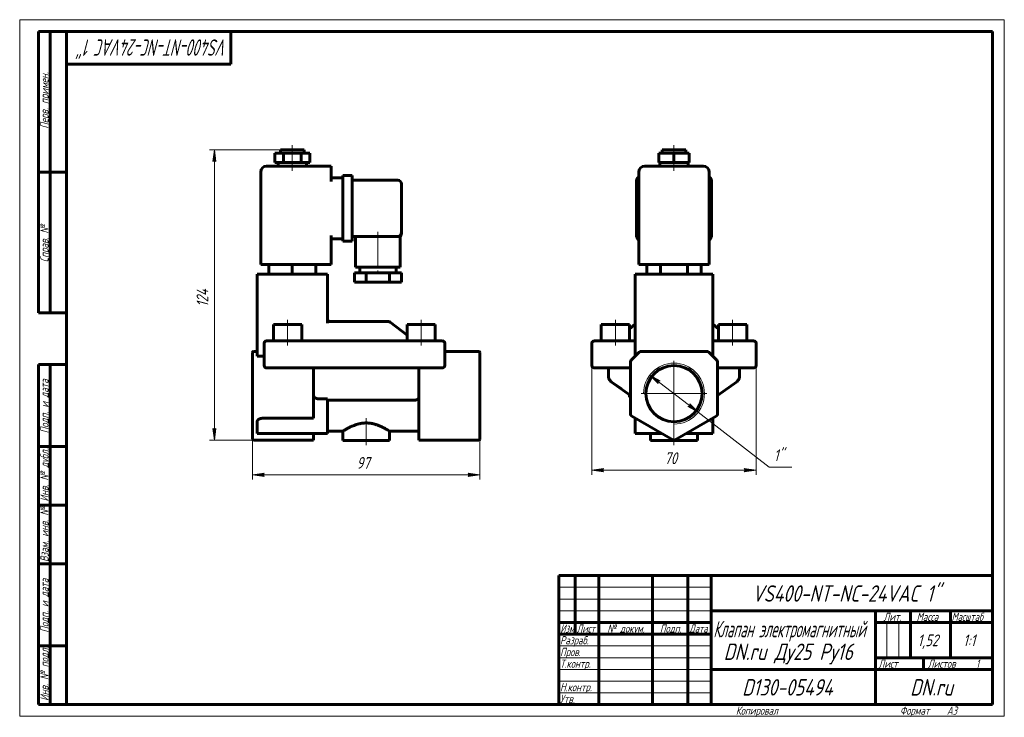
# Model space of a CAD drawing. Header units: millimetres. Extents: x 0 to 420, y 0 to 297.
import ezdxf

# ---------------------------------------------------------------- set-up
doc = ezdxf.new("R2010")
doc.units = ezdxf.units.MM
for name, pattern in [('K5LT_AXLED', [19.5, 15, -1.5, 1.5, -1.5]), ('K5LT_BASIC', [0]), ('K5LT_THIN', [0])]:
    doc.linetypes.add(name, pattern=pattern)
doc.layers.add('Системный слой', color=7, linetype='Continuous')
doc.layers.add('Системный слой (1)', color=7, linetype='Continuous', true_color=0x6c6c6c)
doc.styles.add('KDIMTEXTSTYLE', font='GOST_AU.SHX', dxfattribs={"width": 0.96, "oblique": 15, "height": 5})
doc.styles.add('KTEXTSTYLE', font='GOST_AU.SHX', dxfattribs={"width": 0.96, "height": 5})
doc.dimstyles.new('KDIMSTYLE (1.00)', dxfattribs={"dimtxt": 5, "dimasz": 1, "dimexe": 2, "dimexo": 0, "dimgap": 1, "dimtad": 1, "dimtxsty": 'KDIMTEXTSTYLE', "dimsah": 1, "dimcen": 0, "dimdle": 1, "dimadec": 0, "dimazin": 0, "dimtfac": 0.667, "dimtmove": 0, "dimatfit": 3, "dimfxl": 1, "dimtvp": 1, "dimtolj": 1, "dimtzin": 0, "dimarcsym": 0})

# ---------------------------------------------------------------- blocks, each defined once
blk = doc.blocks.new('U0')
at = {"layer": 'Системный слой (1)', "color": 150, "linetype": 'K5LT_BASIC', "lineweight": 60, "true_color": 0x0080ff}
for p, q in [((262.6, 163.88), (262.6, 163.87)), ((262.6, 163.87), (262.6, 163.88)), ((262.6, 163.88), (262.6, 163.88))]:
    blk.add_line(p, q, dxfattribs=at)
blk = doc.blocks.new('U1')
at = {"layer": 'Системный слой (1)', "color": 150, "linetype": 'K5LT_BASIC', "lineweight": 60, "true_color": 0x0080ff}
for p, q in [((295.6, 163.88), (295.6, 163.87)), ((295.6, 163.87), (295.6, 163.88)), ((295.6, 163.88), (295.6, 163.88))]:
    blk.add_line(p, q, dxfattribs=at)
blk = doc.blocks.new('D0')
at = {"layer": 'Системный слой (1)'}
for points in [[(244.1, 104.96), (249.1, 105.61), (248.6, 104.96), (249.1, 104.3)], [(309.1, 104.3), (314.1, 104.96), (309.1, 105.61), (309.6, 104.96)]]:
    blk.add_hatch(color=7, dxfattribs=at).paths.add_polyline_path(points)
at = {"layer": 'Системный слой (1)', "color": 7, "linetype": 'K5LT_THIN', "lineweight": 18}
for p, q in [((244.1, 154.32), (244.1, 102.96)), ((314.1, 154.32), (314.1, 102.96)), ((244.1, 104.96), (249.1, 105.61)), ((249.1, 105.61), (248.6, 104.96)), ((309.6, 104.96), (309.1, 105.61)), ((309.1, 105.61), (314.1, 104.96)), ((249.1, 104.3), (244.1, 104.96)), ((248.6, 104.96), (249.1, 104.3)), ((314.1, 104.96), (309.1, 104.3)), ((309.1, 104.3), (309.6, 104.96))]:
    blk.add_line(p, q, dxfattribs=at)
blk.add_wipeout([(275.02, 105.96), (275.02, 113.34), (282.86, 113.34), (282.86, 105.96)]).dxf.layer = 'Системный слой (1)'
blk.add_line((244.1, 104.96), (314.1, 104.96), dxfattribs=at)
at = {"layer": 'Системный слой (1)', "color": 7, "insert": (275.02, 112.54), "char_height": 5, "attachment_point": 1, "style": 'KTEXTSTYLE'}
blk.add_mtext('\\H5.0;\\W1.000;\\Q15;\\Q15;\\W0.965;70', dxfattribs=at)
blk = doc.blocks.new('KDIMARROW_01')
at = {"layer": 'Системный слой'}
blk.add_hatch(color=0, dxfattribs=at).paths.add_polyline_path([(0, 0), (-5, 0.66), (-4.5, 0), (-5, -0.66)])
at = {"layer": 'Системный слой', "color": 0, "linetype": 'K5LT_THIN', "lineweight": 18}
for p, q in [((-4.5, 0), (-5, 0.66)), ((-5, 0.66), (0, 0)), ((0, 0), (-5, -0.66)), ((-5, -0.66), (-4.5, 0))]:
    blk.add_line(p, q, dxfattribs=at)
at = {"layer": 'Системный слой (1)', "color": 0, "linetype": 'K5LT_THIN', "lineweight": 18}
blk.add_line((99.29, 137.57), (98.29, 137.57), dxfattribs=at)
blk = doc.blocks.new('D1')
at = {"layer": 'Системный слой (1)'}
for points in [[(273.17, 142.97), (268.81, 145.5), (272.36, 141.93), (272.37, 142.75)], [(289.4, 129.63), (285.84, 133.2), (285.84, 132.38), (285.04, 132.16)]]:
    blk.add_hatch(color=7, dxfattribs=at).paths.add_polyline_path(points)
at = {"layer": 'Системный слой (1)', "color": 7, "linetype": 'K5LT_THIN', "lineweight": 18}
for p, q in [((268.81, 145.5), (273.17, 142.97)), ((272.36, 141.93), (268.81, 145.5)), ((268.81, 145.5), (289.4, 129.63)), ((273.17, 142.97), (272.37, 142.75)), ((272.37, 142.75), (272.36, 141.93)), ((285.04, 132.16), (285.84, 132.38)), ((289.4, 129.63), (285.04, 132.16)), ((285.84, 132.38), (285.84, 133.2)), ((285.84, 133.2), (289.4, 129.63))]:
    blk.add_line(p, q, dxfattribs=at)
blk.add_wipeout([(321.71, 107.28), (321.71, 114.66), (327.14, 114.66), (327.14, 107.28)]).dxf.layer = 'Системный слой (1)'
for p, q in [((289.4, 129.63), (319.71, 106.28)), ((319.71, 106.28), (329.36, 106.28))]:
    blk.add_line(p, q, dxfattribs=at)
at = {"layer": 'Системный слой (1)', "color": 7, "insert": (321.71, 113.86), "char_height": 5, "attachment_point": 1, "style": 'KTEXTSTYLE'}
blk.add_mtext('\\H5.0;\\W1.000;\\Q15;\\Q15;\\W0.965;1"', dxfattribs=at)
blk = doc.blocks.new('U2')
at = {"layer": 'Системный слой (1)', "color": 30, "linetype": 'K5LT_AXLED', "lineweight": 18, "true_color": 0xff8000}
for q in [(279.1, 151.57), (265.1, 137.57), (293.1, 137.57), (279.1, 123.57)]:
    blk.add_line((279.1, 137.57), q, dxfattribs=at)
blk = doc.blocks.new('U3')
at = {"layer": 'Системный слой (1)', "color": 150, "linetype": 'K5LT_BASIC', "lineweight": 60, "true_color": 0x0080ff}
for p in [(162.79, 206.07), (162.79, 205.68), (162.79, 205.68)]:
    blk.add_line(p, (162.79, 205.68), dxfattribs=at)
blk = doc.blocks.new('U4')
at = {"layer": 'Системный слой (1)', "color": 150, "linetype": 'K5LT_BASIC', "lineweight": 60, "true_color": 0x0080ff}
for p, q in [((131.29, 121.57), (137.79, 121.57)), ((157.79, 121.57), (170.29, 121.57))]:
    blk.add_line(p, q, dxfattribs=at)
blk = doc.blocks.new('D2')
at = {"layer": 'Системный слой (1)'}
for points in [[(99.29, 102.96), (104.29, 103.61), (103.79, 102.96), (104.29, 102.3)], [(191.29, 102.3), (196.29, 102.96), (191.29, 103.61), (191.79, 102.96)]]:
    blk.add_hatch(color=7, dxfattribs=at).paths.add_polyline_path(points)
at = {"layer": 'Системный слой (1)', "color": 7, "linetype": 'K5LT_THIN', "lineweight": 18}
for p, q in [((99.29, 123.34), (99.29, 100.96)), ((196.29, 122.29), (196.29, 100.96)), ((99.29, 102.96), (104.29, 103.61)), ((104.29, 102.3), (99.29, 102.96)), ((104.29, 103.61), (103.79, 102.96)), ((103.79, 102.96), (104.29, 102.3)), ((191.79, 102.96), (191.29, 103.61)), ((191.29, 103.61), (196.29, 102.96)), ((196.29, 102.96), (191.29, 102.3)), ((191.29, 102.3), (191.79, 102.96))]:
    blk.add_line(p, q, dxfattribs=at)
blk.add_wipeout([(143.71, 103.96), (143.71, 111.34), (151.55, 111.34), (151.55, 103.96)]).dxf.layer = 'Системный слой (1)'
blk.add_line((99.29, 102.96), (196.29, 102.96), dxfattribs=at)
at = {"layer": 'Системный слой (1)', "color": 7, "insert": (143.71, 110.54), "char_height": 5, "attachment_point": 1, "style": 'KTEXTSTYLE'}
blk.add_mtext('\\H5.0;\\W1.000;\\Q15;\\Q15;\\W0.965;97', dxfattribs=at)
blk = doc.blocks.new('D3')
at = {"layer": 'Системный слой (1)'}
for points in [[(83.69, 236.57), (83.03, 241.57), (82.37, 236.57), (83.03, 237.07)], [(83.03, 117.72), (83.69, 122.72), (83.03, 122.22), (82.37, 122.72)]]:
    blk.add_hatch(color=7, dxfattribs=at).paths.add_polyline_path(points)
at = {"layer": 'Системный слой (1)', "color": 7, "linetype": 'K5LT_THIN', "lineweight": 18}
for p, q in [((111.29, 241.57), (81.03, 241.57)), ((82.37, 236.57), (83.03, 241.57)), ((83.03, 241.57), (83.69, 236.57)), ((83.03, 237.07), (82.37, 236.57)), ((83.69, 236.57), (83.03, 237.07)), ((83.03, 117.72), (82.37, 122.72)), ((82.37, 122.72), (83.03, 122.22)), ((83.03, 122.22), (83.69, 122.72)), ((83.69, 122.72), (83.03, 117.72)), ((99.79, 117.72), (81.03, 117.72))]:
    blk.add_line(p, q, dxfattribs=at)
blk.add_wipeout([(82.03, 174.57), (74.65, 174.57), (74.65, 184.31), (82.03, 184.31)]).dxf.layer = 'Системный слой (1)'
blk.add_line((83.03, 241.57), (83.03, 117.72), dxfattribs=at)
at = {"layer": 'Системный слой (1)', "color": 7, "insert": (75.45, 174.57), "char_height": 5, "attachment_point": 1, "rotation": 90, "style": 'KTEXTSTYLE'}
blk.add_mtext('\\H5.0;\\W1.000;\\Q15;\\Q15;\\W0.965;124', dxfattribs=at)
blk = doc.blocks.new('U5')
at = {"color": 7, "linetype": 'K5LT_THIN', "lineweight": 18}
for p, q in [((0, 0), (0, 297)), ((0, 297), (420, 297)), ((420, 297), (420, 0)), ((230, 55), (295, 55)), ((230, 50), (295, 50)), ((230, 45), (295, 45)), ((369.96, 25), (369.96, 40)), ((374.98, 25), (374.98, 40)), ((230, 30), (295, 30)), ((230, 25), (295, 25)), ((230, 20), (295, 20)), ((230, 15), (295, 15)), ((230, 10), (295, 10)), ((420, 0), (0, 0))]:
    blk.add_line(p, q, dxfattribs=at)
at = {"color": 150, "linetype": 'K5LT_BASIC', "lineweight": 60, "true_color": 0x0080ff}
for p, q in [((8, 172), (8, 292)), ((20, 292), (8, 292)), ((13, 172), (13, 292)), ((20, 5), (20, 292)), ((20, 292), (415, 292)), ((90, 292), (90, 278)), ((415, 292), (415, 5)), ((90, 278), (20, 278)), ((20, 232), (8, 232)), ((20, 172), (8, 172)), ((8, 5), (8, 150)), ((20, 150), (8, 150)), ((13, 5), (13, 150)), ((20, 115), (8, 115)), ((20, 90), (8, 90)), ((20, 65), (8, 65)), ((230, 60), (415, 60)), ((230, 5), (230, 60)), ((237, 35), (237, 60)), ((247, 5), (247, 60)), ((270, 5), (270, 60)), ((285, 5), (285, 60)), ((295, 5), (295, 60)), ((295, 45), (415, 45)), ((365, 5), (365, 45)), ((380, 25), (380, 45)), ((397, 25), (397, 45)), ((230, 40), (295, 40)), ((365, 40), (380, 40)), ((380, 40), (415, 40)), ((230, 35), (295, 35)), ((20, 30), (8, 30)), ((365, 25), (415, 25)), ((385.57, 20), (385.57, 25)), ((295, 20), (365, 20)), ((365, 20), (415, 20)), ((20, 5), (8, 5)), ((415, 5), (20, 5))]:
    blk.add_line(p, q, dxfattribs=at)
at = {"color": 7, "attachment_point": 1, "style": 'KTEXTSTYLE'}
for s, insert, char_height, rotation in [('\\H5.0;\\W1.000;\\Q15;\\Q15;\\W0.757;\\H7.00;VS400-NT-NC-24VAC 1"', (88.73, 281.64), 7, 180), ('\\H5.0;\\W1.000;\\Q15;\\Q15;\\W0.965;\\H3.50;Перв. примен.', (8.82, 250.52), 3.5, 90), ('\\H5.0;\\W1.000;\\Q15;\\Q15;\\W0.965;\\H3.50;Справ. №', (8.82, 193.63), 3.5, 90), ('\\H5.0;\\W1.000;\\Q15;\\Q15;\\W0.965;\\H3.50;Подп. и дата', (8.82, 120.66), 3.5, 90), ('\\H5.0;\\W1.000;\\Q15;\\Q15;\\W0.965;\\H3.50;Инв. № дубл.', (8.82, 91.57), 3.5, 90), ('\\H5.0;\\W1.000;\\Q15;\\Q15;\\W0.965;\\H3.50;Взам. инв. №', (8.82, 65.8), 3.5, 90), ('\\H5.0;\\W1.000;\\Q15;\\Q15;\\W0.965;\\H3.50;Подп. и дата', (8.82, 35.66), 3.5, 90), ('\\H5.0;\\W1.000;\\Q15;\\Q15;\\W0.965;\\H3.50;Инв. № подл.', (8.82, 6.57), 3.5, 90)]:
    blk.add_mtext(s, dxfattribs=dict(at, insert=insert, char_height=char_height, rotation=rotation))
for s, insert, char_height in [('\\H5.0;\\W1.000;\\Q15;\\Q15;\\W0.965;\\H7.00;VS400-NT-NC-24VAC 1"', (312.42, 55.86), 7), ('\\H5.0;\\W1.000;\\Q15;\\Q15;\\W0.965;\\H3.50;Лит.', (368.47, 44.18), 3.5), ('\\H5.0;\\W1.000;\\Q15;\\Q15;\\W0.965;\\H3.50;Масса', (382.58, 44.18), 3.5), ('\\H5.0;\\W1.000;\\Q15;\\Q15;\\W0.930;\\H3.50;Масштаб', (397.52, 44.18), 3.5), ('\\H5.0;\\W1.000;\\Q15;\\Q15;\\W0.784;\\H3.50;Изм.', (230.62, 39.18), 3.5), ('\\H5.0;\\W1.000;\\Q15;\\Q15;\\W0.799;\\H3.50;Лист', (237.61, 39.18), 3.5), ('\\H5.0;\\W1.000;\\Q15;\\Q15;\\W0.965;\\H3.50;№ докум.', (250.63, 39.18), 3.5), ('\\H5.0;\\W1.000;\\Q15;\\Q15;\\W0.965;\\H3.50;Подп.', (273.1, 39.18), 3.5), ('\\H5.0;\\W1.000;\\Q15;\\Q15;\\W0.799;\\H3.50;Дата', (285.61, 39.18), 3.5), ('\\H5.0;\\W1.000;\\Q15;\\Q15;\\W0.672;\\H7.00;Клапан электромагнитный', (295.88, 40.69), 7), ('\\H5.0;\\W1.000;\\Q15;\\Q15;\\W0.965;\\H3.50;Разраб.', (230.5, 34.18), 3.5), ('\\H5.0;\\W1.000;\\Q15;\\Q15;\\W0.965;1,52', (383.03, 34.9), 5), ('\\H5.0;\\W1.000;\\Q15;\\Q15;\\W0.965;{\\c16711680;1:1}', (402.44, 34.9), 5), ('\\H5.0;\\W1.000;\\Q15;\\Q15;\\W0.965;\\H7.00;DN.ru Ду25 Ру16', (300.3, 31.02), 7), ('\\H5.0;\\W1.000;\\Q15;\\Q15;\\W0.965;\\H3.50;Пров.', (230.5, 29.18), 3.5), ('\\H5.0;\\W1.000;\\Q15;\\Q15;\\W0.965;\\H3.50;Т.контр.', (230.5, 24.18), 3.5), ('\\H5.0;\\W1.000;\\Q15;\\Q15;\\W0.965;\\H3.50;Лист', (366.32, 24.18), 3.5), ('\\H5.0;\\W1.000;\\Q15;\\Q15;\\W0.965;\\H3.50;Листов', (387.36, 24.18), 3.5), ('\\H5.0;\\W1.000;\\Q15;\\Q15;\\W0.965;\\H3.50;1', (407.91, 24.18), 3.5), ('\\H5.0;\\W1.000;\\Q15;\\Q15;\\W0.965;\\H3.50;Н.контр.', (230.5, 14.18), 3.5), ('\\H5.0;\\W1.000;\\Q15;\\Q15;\\W0.965;\\H7.00;D130-05494', (308.17, 15.86), 7), ('\\H5.0;\\W1.000;\\Q15;\\Q15;\\W0.965;\\H7.00;DN.ru', (379.84, 15.86), 7), ('\\H5.0;\\W1.000;\\Q15;\\Q15;\\W0.965;\\H3.50;Утв.', (230.5, 9.18), 3.5), ('\\H5.0;\\W1.000;\\Q15;\\Q15;\\W0.965;\\H3.50;Копировал', (305.5, 4.18), 3.5), ('\\H5.0;\\W1.000;\\Q15;\\Q15;\\W0.965;\\H3.50;Формат', (375.5, 4.18), 3.5), ('\\H5.0;\\W1.000;\\Q15;\\Q15;\\W0.965;\\H3.50;A3', (395.5, 4.18), 3.5)]:
    blk.add_mtext(s, dxfattribs=dict(at, insert=insert, char_height=char_height))

msp = doc.modelspace()

# ---------------------------------------------------------------- linework, layer by layer
at = {"layer": 'Системный слой (1)', "color": 150, "linetype": 'K5LT_BASIC', "lineweight": 60, "true_color": 0x0080ff}
for p, q in [((108.794, 236.065), (108.794, 240.065)), ((108.794, 240.065), (112.544, 240.065)), ((111.294, 240.065), (111.294, 241.565)), ((111.294, 241.565), (121.294, 241.565)), ((112.544, 236.065), (112.544, 240.065)), ((112.544, 240.065), (120.044, 240.065)), ((120.044, 236.065), (120.044, 240.065)), ((120.044, 240.065), (123.794, 240.065)), ((121.294, 240.065), (121.294, 241.565)), ((123.794, 236.065), (123.794, 240.065)), ((272.608, 240.065), (279.103, 240.065)), ((272.608, 236.065), (272.608, 240.065)), ((274.103, 240.065), (274.103, 241.565)), ((274.103, 241.565), (284.103, 241.565)), ((279.103, 236.065), (279.103, 240.065)), ((279.103, 240.065), (285.598, 240.065)), ((284.103, 240.065), (284.103, 241.565)), ((285.598, 236.065), (285.598, 240.065)), ((108.794, 236.065), (112.544, 236.065)), ((110.294, 234.565), (110.294, 236.065)), ((112.544, 236.065), (120.044, 236.065)), ((120.044, 236.065), (123.794, 236.065)), ((122.294, 234.565), (122.294, 236.065)), ((272.608, 236.065), (279.103, 236.065)), ((273.103, 234.565), (273.103, 236.065)), ((279.103, 236.065), (285.598, 236.065)), ((285.103, 234.565), (285.103, 236.065)), ((102.794, 192.565), (102.794, 232.065)), ((132.794, 234.565), (105.294, 234.565)), ((132.794, 234.565), (132.794, 232.065)), ((132.794, 228.065), (132.794, 232.065)), ((264.103, 192.565), (264.103, 232.065)), ((291.603, 234.565), (266.603, 234.565)), ((294.103, 192.565), (294.103, 232.065)), ((132.794, 229.565), (137.794, 229.565)), ((137.794, 230.565), (141.794, 230.565)), ((137.794, 228.065), (137.794, 230.565)), ((137.794, 228.065), (137.794, 205.065)), ((141.794, 230.565), (141.794, 228.065)), ((141.794, 228.565), (161.294, 228.565)), ((141.794, 228.065), (141.794, 205.065)), ((162.794, 227.065), (162.794, 206.065)), ((263.103, 205.065), (263.103, 228.065)), ((295.103, 228.065), (295.103, 205.065)), ((162.794, 206.065), (162.794, 205.683)), ((132.794, 192.565), (132.794, 205.065)), ((132.794, 203.565), (137.794, 203.565)), ((137.794, 202.565), (137.794, 205.065)), ((137.794, 202.565), (141.794, 202.565)), ((141.794, 205.065), (141.794, 202.565)), ((141.794, 204.565), (161.294, 204.565)), ((143.294, 204.565), (143.294, 191.565)), ((161.294, 204.565), (162.294, 204.565)), ((162.294, 204.565), (162.294, 191.565)), ((162.794, 205.683), (162.794, 205.683)), ((162.794, 205.683), (162.794, 205.683)), ((162.794, 205.683), (162.794, 205.683)), ((105.294, 192.565), (102.794, 192.565)), ((105.294, 192.565), (132.794, 192.565)), ((106.294, 192.565), (106.294, 188.565)), ((116.294, 192.565), (116.294, 188.565)), ((126.294, 192.565), (126.294, 188.565)), ((142.794, 189.065), (142.794, 185.065)), ((147.794, 189.065), (142.794, 189.065)), ((162.294, 191.565), (143.294, 191.565)), ((145.044, 191.565), (145.044, 189.065)), ((157.794, 189.065), (147.794, 189.065)), ((147.794, 189.065), (147.794, 185.065)), ((162.794, 189.065), (157.794, 189.065)), ((157.794, 189.065), (157.794, 185.065)), ((160.544, 191.565), (160.544, 189.065)), ((162.794, 189.065), (162.794, 185.065)), ((266.603, 192.565), (264.103, 192.565)), ((266.603, 192.565), (291.603, 192.565)), ((267.556, 192.565), (267.556, 188.565)), ((273.329, 192.565), (273.329, 188.565)), ((284.876, 192.565), (284.876, 188.565)), ((290.65, 192.565), (290.65, 188.565)), ((294.103, 192.565), (291.603, 192.565)), ((101.294, 188.565), (101.294, 153.565)), ((128.794, 188.565), (101.294, 188.565)), ((128.794, 188.565), (131.294, 188.565)), ((131.294, 188.565), (131.294, 167.628)), ((147.794, 185.065), (142.794, 185.065)), ((157.794, 185.065), (147.794, 185.065)), ((162.794, 185.065), (157.794, 185.065)), ((295.603, 188.565), (262.603, 188.565)), ((262.603, 188.565), (262.603, 153.565)), ((295.603, 188.565), (295.603, 153.565)), ((157.456, 168.275), (132.294, 168.275)), ((158.062, 168.071), (165.294, 162.563)), ((108.294, 160.065), (108.294, 167.065)), ((108.294, 167.065), (120.294, 167.065)), ((120.294, 160.065), (120.294, 167.065)), ((165.294, 160.065), (165.294, 167.065)), ((165.294, 167.065), (177.294, 167.065)), ((177.294, 160.065), (177.294, 167.065)), ((248.103, 167.065), (260.103, 167.065)), ((248.103, 160.065), (248.103, 167.065)), ((262.603, 167.133), (260.103, 165.229)), ((260.103, 160.065), (260.103, 167.065)), ((262.603, 163.883), (262.603, 163.888)), ((295.603, 167.133), (298.103, 165.229)), ((295.603, 163.883), (295.603, 163.888)), ((298.103, 160.065), (298.103, 167.065)), ((298.103, 167.065), (310.103, 167.065)), ((310.103, 160.065), (310.103, 167.065)), ((105.294, 160.065), (107.294, 160.065)), ((178.294, 160.065), (107.294, 160.065)), ((178.294, 160.065), (180.294, 160.065)), ((245.103, 160.065), (247.103, 160.065)), ((247.103, 160.065), (262.603, 160.065)), ((295.603, 160.065), (311.103, 160.065)), ((311.103, 160.065), (313.103, 160.065)), ((101.294, 155.565), (99.794, 155.565)), ((104.294, 159.065), (104.294, 149.565)), ((181.294, 149.565), (181.294, 159.065)), ((181.294, 155.565), (195.794, 155.565)), ((244.103, 159.065), (244.103, 149.565)), ((293.189, 155.565), (265.017, 155.565)), ((314.103, 159.065), (314.103, 149.565)), ((99.294, 154.919), (99.294, 155.065)), ((99.294, 151.505), (99.294, 154.919)), ((99.294, 151.151), (99.294, 151.505)), ((101.294, 153.565), (104.294, 153.565)), ((196.294, 155.065), (196.294, 154.919)), ((196.294, 151.505), (196.294, 154.919)), ((196.294, 151.505), (196.294, 151.151)), ((264.31, 155.272), (260.896, 151.858)), ((297.31, 151.858), (293.896, 155.272)), ((99.294, 128.824), (99.294, 151.151)), ((107.294, 148.565), (105.294, 148.565)), ((107.294, 148.565), (178.294, 148.565)), ((125.294, 128.824), (125.294, 148.565)), ((170.294, 128.824), (170.294, 148.565)), ((180.294, 148.565), (178.294, 148.565)), ((196.294, 128.824), (196.294, 151.151)), ((247.103, 148.565), (245.103, 148.565)), ((247.103, 148.565), (260.603, 148.565)), ((251.103, 148.565), (251.103, 145.083)), ((260.603, 151.151), (260.603, 128.824)), ((297.603, 128.824), (297.603, 151.151)), ((297.603, 148.565), (311.103, 148.565)), ((307.103, 148.565), (307.103, 145.083)), ((313.103, 148.565), (311.103, 148.565)), ((260.603, 136.761), (252.361, 142.64)), ((252.361, 142.64), (256.649, 139.581)), ((305.845, 142.64), (297.603, 136.761)), ((127.614, 135.335), (131.294, 135.335)), ((131.294, 135.335), (131.294, 120.565)), ((131.294, 134.807), (168.493, 134.807)), ((260.103, 137.009), (260.103, 137.118)), ((260.103, 136.009), (260.103, 137.009)), ((260.255, 137.009), (260.103, 137.009)), ((260.603, 136.009), (260.103, 136.009)), ((99.294, 128.391), (99.294, 128.824)), ((99.294, 118.287), (99.294, 128.391)), ((125.294, 127.091), (103.794, 127.091)), ((125.294, 128.824), (125.294, 127.958)), ((125.294, 127.091), (125.294, 127.958)), ((170.294, 127.958), (170.294, 128.824)), ((170.294, 117.854), (170.294, 127.958)), ((196.294, 128.824), (196.294, 128.391)), ((196.294, 118.287), (196.294, 128.391)), ((261.103, 127.958), (278.603, 117.854)), ((262.603, 127.091), (262.603, 120.565)), ((279.603, 117.854), (297.103, 127.958)), ((295.603, 127.091), (295.603, 120.565)), ((101.294, 125.648), (101.294, 120.565)), ((99.294, 118.22), (99.294, 118.287)), ((99.794, 117.72), (125.294, 117.72)), ((103.794, 120.565), (101.294, 120.565)), ((131.294, 120.565), (103.794, 120.565)), ((125.294, 117.854), (125.294, 120.565)), ((125.294, 117.854), (125.294, 117.72)), ((137.794, 121.565), (137.794, 117.565)), ((157.794, 121.565), (157.794, 117.565)), ((170.294, 117.72), (170.294, 117.854)), ((170.294, 117.72), (195.794, 117.72)), ((196.294, 118.287), (196.294, 118.22)), ((265.103, 120.565), (262.603, 120.565)), ((273.907, 120.565), (265.103, 120.565)), ((269.103, 120.565), (269.103, 117.565)), ((293.103, 120.565), (284.299, 120.565)), ((289.103, 120.565), (289.103, 117.565)), ((295.603, 120.565), (293.103, 120.565)), ((157.794, 117.565), (137.794, 117.565)), ((289.103, 117.565), (269.103, 117.565))]:
    msp.add_line(p, q, dxfattribs=at)
at = {"layer": 'Системный слой (1)', "color": 30, "linetype": 'K5LT_AXLED', "lineweight": 18, "true_color": 0xff8000}
for p, q in [((116.294, 238.065), (116.294, 243.565)), ((279.103, 238.065), (279.103, 243.565)), ((116.294, 232.565), (116.294, 238.065)), ((279.103, 232.565), (279.103, 238.065)), ((152.794, 206.565), (152.794, 187.065)), ((114.294, 158.065), (114.294, 169.065)), ((171.294, 158.065), (171.294, 169.065)), ((254.103, 158.065), (254.103, 169.065)), ((304.103, 158.065), (304.103, 169.065))]:
    msp.add_line(p, q, dxfattribs=at)
at = {"layer": 'Системный слой (1)', "color": 150, "linetype": 'K5LT_BASIC', "lineweight": 60, "true_color": 0x0080ff}
msp.add_circle((279.103, 137.565), 12, dxfattribs=at)
for centre, radius, start, end in [((105.294, 232.065), 2.5, 90, 180), ((266.603, 232.065), 2.5, 90, 180), ((291.603, 232.065), 2.5, 0, 90), ((161.294, 227.065), 1.5, 0, 90), ((265.603, 228.065), 2.5, 126.8699, 180), ((292.603, 228.065), 2.5, 0, 53.1301), ((161.294, 206.065), 1.5, 270, 0), ((161.294, 206.065), 1.5, 270.61726, 0), ((161.294, 205.683), 1.5, 311.81031, 0), ((265.603, 205.065), 2.5, 180, 233.1301), ((292.603, 205.065), 2.5, 306.8699, 0), ((132.294, 169.275), 1, 180, 270), ((157.456, 167.275), 1, 52.70853, 90), ((105.294, 159.065), 1, 90, 180), ((180.294, 159.065), 1, 0, 90), ((245.103, 159.065), 1, 90, 180), ((313.103, 159.065), 1, 0, 90), ((99.794, 155.065), 0.5, 90, 180), ((195.794, 155.065), 0.5, 0, 90), ((265.017, 154.565), 1, 90, 135), ((293.189, 154.565), 1, 45, 90), ((261.603, 151.151), 1, 135, 180), ((296.603, 151.151), 1, 0, 45), ((105.294, 149.565), 1, 180, 270), ((180.294, 149.565), 1, 270, 0), ((245.103, 149.565), 1, 180, 270), ((313.103, 149.565), 1, 270, 0), ((261.603, 128.824), 1, 180, 240), ((296.603, 128.824), 1, 300, 0), ((99.794, 118.22), 0.5, 180, 270), ((195.794, 118.22), 0.5, 270, 0), ((279.103, 118.72), 1, 240, 300)]:
    msp.add_arc(centre, radius, start, end, dxfattribs=at)
at = {"layer": 'Системный слой (1)', "color": 7, "linetype": 'K5LT_THIN', "lineweight": 18}
msp.add_arc((279.103, 137.565), 13, 270, 180, dxfattribs=at)
at = {"layer": 'Системный слой (1)', "color": 150, "linetype": 'K5LT_BASIC', "lineweight": 60, "true_color": 0x0080ff}
for points, knots in [([(162.794, 205.683), (162.794, 205.683), (162.794, 205.682), (162.794, 205.678), (162.794, 205.674), (162.793, 205.665), (162.793, 205.661), (162.793, 205.646), (162.793, 205.636), (162.792, 205.607), (162.791, 205.588), (162.786, 205.529), (162.782, 205.491), (162.765, 205.386), (162.751, 205.322), (162.713, 205.194), (162.69, 205.131), (162.635, 205.009), (162.603, 204.949), (162.533, 204.836), (162.494, 204.781), (162.446, 204.724), (162.442, 204.718), (162.423, 204.696), (162.41, 204.681), (162.386, 204.655), (162.375, 204.643), (162.355, 204.623), (162.346, 204.614), (162.33, 204.599), (162.323, 204.592), (162.308, 204.578), (162.301, 204.572), (162.294, 204.565)], [0.0047483, 0.0047483, 0.0047483, 0.0047483, 0.0189931, 0.0189931, 0.1590787, 0.1590787, 0.3324021, 0.3324021, 0.6790491, 0.6790491, 1.372343, 1.372343, 2.7589308, 2.7589308, 5.124437, 5.124437, 7.509409, 7.509409, 9.8986523, 9.8986523, 12.2816114, 12.2816114, 12.5561389, 12.5561389, 13.2771072, 13.2771072, 13.8449686, 13.8449686, 14.2922372, 14.2922372, 14.6445226, 14.6445226, 14.996808, 14.996808, 14.996808, 14.996808]), ([(162.794, 205.683), (162.794, 205.683), (162.794, 205.683), (162.794, 205.683), (162.794, 205.682), (162.794, 205.678), (162.794, 205.674), (162.793, 205.664), (162.793, 205.659), (162.793, 205.643), (162.793, 205.632), (162.792, 205.62), (162.792, 205.619), (162.791, 205.597), (162.79, 205.577), (162.784, 205.513), (162.779, 205.47), (162.76, 205.362), (162.745, 205.298), (162.705, 205.17), (162.68, 205.108), (162.623, 204.986), (162.591, 204.927), (162.518, 204.815), (162.478, 204.761), (162.394, 204.662), (162.35, 204.616), (162.303, 204.574)], [0.0107628, 0.0107628, 0.0107628, 0.0107628, 0.0110204, 0.0110204, 0.0322883, 0.0322883, 0.1716786, 0.1716786, 0.3648827, 0.3648827, 0.7512909, 0.7512909, 0.7851429, 0.7851429, 1.5241073, 1.5241073, 3.0589774, 3.0589774, 5.4290278, 5.4290278, 7.8162344, 7.8162344, 10.2067569, 10.2067569, 12.5891959, 12.5891959, 14.8465543, 14.8465543, 14.8465543, 14.8465543]), ([(162.794, 205.683), (162.794, 205.676), (162.794, 205.669), (162.793, 205.655), (162.793, 205.647), (162.793, 205.631), (162.792, 205.623), (162.792, 205.607), (162.791, 205.6), (162.79, 205.583), (162.79, 205.574), (162.789, 205.565)], [0, 0, 0, 0, 0.8760259, 0.8760259, 1.8760259, 1.8760259, 2.8760259, 2.8760259, 3.8760259, 3.8760259, 5, 5, 5, 5]), ([(162.794, 205.683), (162.794, 205.676), (162.794, 205.669), (162.793, 205.655), (162.793, 205.647), (162.793, 205.631), (162.792, 205.623), (162.792, 205.608), (162.791, 205.6), (162.79, 205.583), (162.79, 205.575), (162.789, 205.566)], [0, 0, 0, 0, 0.8807643, 0.8807643, 1.8807643, 1.8807643, 2.8807643, 2.8807643, 3.8807643, 3.8807643, 5, 5, 5, 5]), ([(252.361, 142.64), (252.36, 142.641), (252.359, 142.641), (252.356, 142.644), (252.353, 142.646), (252.346, 142.651), (252.342, 142.654), (252.328, 142.664), (252.319, 142.67), (252.293, 142.69), (252.276, 142.703), (252.224, 142.743), (252.19, 142.771), (252.091, 142.855), (252.027, 142.915), (251.872, 143.072), (251.785, 143.173), (251.623, 143.388), (251.55, 143.501), (251.418, 143.737), (251.36, 143.86), (251.261, 144.112), (251.22, 144.241), (251.156, 144.503), (251.133, 144.635), (251.109, 144.869), (251.103, 144.969), (251.103, 145.074), (251.103, 145.078), (251.103, 145.083)], [0.0064229, 0.0064229, 0.0064229, 0.0064229, 0.0256916, 0.0256916, 0.0900783, 0.0900783, 0.1994252, 0.1994252, 0.4181192, 0.4181192, 0.855507, 0.855507, 1.7238599, 1.7238599, 3.4605655, 3.4605655, 6.1310511, 6.1310511, 8.8221797, 8.8221797, 11.5246771, 11.5246771, 14.2239164, 14.2239164, 16.904994, 16.904994, 18.9098373, 18.9098373, 18.9963665, 18.9963665, 18.9963665, 18.9963665]), ([(305.845, 142.64), (305.846, 142.641), (305.846, 142.641), (305.85, 142.644), (305.852, 142.646), (305.859, 142.651), (305.864, 142.654), (305.877, 142.663), (305.885, 142.67), (305.911, 142.689), (305.928, 142.702), (305.979, 142.741), (306.012, 142.768), (306.11, 142.851), (306.173, 142.909), (306.327, 143.065), (306.415, 143.166), (306.577, 143.38), (306.651, 143.493), (306.783, 143.729), (306.842, 143.851), (306.941, 144.103), (306.983, 144.232), (307.047, 144.493), (307.071, 144.626), (307.096, 144.862), (307.102, 144.966), (307.103, 145.074), (307.103, 145.078), (307.103, 145.083)], [0.0061296, 0.0061296, 0.0061296, 0.0061296, 0.0245184, 0.0245184, 0.0889294, 0.0889294, 0.1962477, 0.1962477, 0.4108843, 0.4108843, 0.8401573, 0.8401573, 1.6925739, 1.6925739, 3.397407, 3.397407, 6.067153, 6.067153, 8.7582447, 8.7582447, 11.4605611, 11.4605611, 14.1603181, 14.1603181, 16.8417749, 16.8417749, 18.9098348, 18.9098348, 18.9963629, 18.9963629, 18.9963629, 18.9963629]), ([(252.361, 142.64), (252.361, 142.64), (252.361, 142.64), (252.361, 142.64), (252.36, 142.64), (252.36, 142.64), (252.36, 142.641), (252.36, 142.641), (252.36, 142.641), (252.359, 142.641), (252.358, 142.642), (252.357, 142.643), (252.356, 142.643), (252.353, 142.645), (252.351, 142.647), (252.346, 142.651), (252.342, 142.653), (252.333, 142.66), (252.328, 142.664), (252.318, 142.671), (252.313, 142.675), (252.299, 142.685), (252.291, 142.691), (252.283, 142.698)], [0.0021694, 0.0021694, 0.0021694, 0.0021694, 0.0086775, 0.0086775, 0.0246521, 0.0246521, 0.0558123, 0.0558123, 0.1181327, 0.1181327, 0.2427735, 0.2427735, 0.4898857, 0.4898857, 0.9819408, 0.9819408, 1.9638816, 1.9638816, 3.3638816, 3.3638816, 4.7638816, 4.7638816, 7, 7, 7, 7]), ([(305.845, 142.64), (305.847, 142.641), (305.848, 142.643), (305.853, 142.646), (305.855, 142.648), (305.862, 142.652), (305.866, 142.655), (305.875, 142.662), (305.881, 142.666), (305.891, 142.674), (305.896, 142.678), (305.909, 142.687), (305.916, 142.692), (305.923, 142.698)], [0, 0, 0, 0, 0.4857617, 0.4857617, 1.133444, 1.133444, 2.266888, 2.266888, 3.666888, 3.666888, 5.066888, 5.066888, 7, 7, 7, 7]), ([(127.614, 135.335), (127.587, 135.335), (127.539, 135.335), (127.483, 135.337), (127.429, 135.34), (127.367, 135.344), (127.286, 135.351), (127.226, 135.358), (127.173, 135.366), (127.122, 135.373), (127.052, 135.386), (126.977, 135.401), (126.903, 135.418), (126.831, 135.438), (126.762, 135.458), (126.694, 135.48), (126.629, 135.504), (126.567, 135.528), (126.507, 135.554), (126.449, 135.58), (126.393, 135.608), (126.339, 135.636), (126.288, 135.665), (126.238, 135.694), (126.19, 135.725), (126.144, 135.755), (126.095, 135.79), (126.05, 135.824), (126.013, 135.853), (125.976, 135.883), (125.938, 135.916), (125.894, 135.956), (125.856, 135.993), (125.818, 136.03), (125.782, 136.069), (125.746, 136.109), (125.711, 136.15), (125.676, 136.193), (125.643, 136.237), (125.61, 136.282), (125.578, 136.328), (125.546, 136.376), (125.516, 136.426), (125.486, 136.477), (125.458, 136.529), (125.431, 136.583), (125.404, 136.638), (125.38, 136.693), (125.356, 136.75), (125.334, 136.808), (125.317, 136.855), (125.304, 136.894), (125.298, 136.914), (125.294, 136.927)], [0, 0, 0, 0, 0.0276237, 0.0476922, 0.0549695, 0.0820584, 0.1087424, 0.1352476, 0.1422737, 0.1612645, 0.186962, 0.2122101, 0.2373243, 0.2618283, 0.2858657, 0.3091144, 0.3320459, 0.3541428, 0.3757192, 0.3965796, 0.4172418, 0.4372833, 0.456906, 0.4758739, 0.4946182, 0.5128619, 0.5308353, 0.5543578, 0.5681853, 0.5778084, 0.6011883, 0.6186873, 0.6361964, 0.6537743, 0.6714124, 0.6891597, 0.7069574, 0.7249851, 0.7431919, 0.7617068, 0.780349, 0.7993335, 0.8185343, 0.8380263, 0.8576056, 0.8774391, 0.8974485, 0.9177179, 0.9380637, 0.9585958, 0.9792382, 0.9868153, 1, 1, 1, 1]), ([(168.493, 134.807), (168.509, 134.807), (168.54, 134.807), (168.586, 134.808), (168.633, 134.81), (168.679, 134.813), (168.725, 134.817), (168.771, 134.821), (168.817, 134.827), (168.863, 134.833), (168.909, 134.84), (168.955, 134.848), (169, 134.857), (169.046, 134.867), (169.092, 134.878), (169.138, 134.89), (169.184, 134.903), (169.23, 134.918), (169.278, 134.934), (169.328, 134.952), (169.39, 134.977), (169.461, 135.008), (169.538, 135.045), (169.605, 135.082), (169.661, 135.115), (169.709, 135.145), (169.761, 135.18), (169.821, 135.223), (169.882, 135.271), (169.937, 135.317), (169.979, 135.355), (170.012, 135.387), (170.042, 135.416), (170.072, 135.447), (170.107, 135.485), (170.146, 135.529), (170.188, 135.579), (170.223, 135.624), (170.251, 135.662), (170.274, 135.693), (170.287, 135.712), (170.294, 135.722)], [0, 0, 0, 0, 0.0220833, 0.044104, 0.0660751, 0.0879896, 0.1098869, 0.1317914, 0.1537101, 0.1756373, 0.1975675, 0.2195839, 0.2416838, 0.2639454, 0.2862829, 0.3088336, 0.3315268, 0.3544323, 0.3774152, 0.4030703, 0.4313241, 0.4722508, 0.5129881, 0.5535012, 0.5808703, 0.6054523, 0.6342215, 0.6695123, 0.7111693, 0.745181, 0.7719621, 0.7914467, 0.8107177, 0.8313677, 0.8536022, 0.8848223, 0.9155257, 0.9456951, 0.9658819, 0.9839888, 1, 1, 1, 1]), ([(157.794, 121.565), (157.793, 121.565), (157.787, 121.569), (157.756, 121.589), (157.705, 121.62), (157.634, 121.664), (157.534, 121.726), (157.397, 121.811), (157.212, 121.922), (157.011, 122.042), (156.803, 122.165), (156.592, 122.288), (156.359, 122.421), (156.105, 122.563), (155.83, 122.714), (155.539, 122.869), (155.234, 123.028), (154.919, 123.186), (154.597, 123.344), (154.235, 123.513), (153.819, 123.7), (153.332, 123.905), (152.785, 124.118), (152.182, 124.331), (151.531, 124.533), (150.88, 124.705), (150.25, 124.84), (149.662, 124.94), (149.098, 125.011), (148.551, 125.056), (148.117, 125.073), (147.763, 125.076), (147.459, 125.072), (147.1, 125.058), (146.673, 125.028), (146.155, 124.973), (145.544, 124.88), (144.931, 124.756), (144.404, 124.626), (143.96, 124.502), (143.505, 124.362), (142.933, 124.167), (142.195, 123.885), (141.407, 123.543), (140.711, 123.21), (140.196, 122.947), (139.808, 122.742), (139.455, 122.548), (139.101, 122.349), (138.757, 122.15), (138.49, 121.991), (138.289, 121.87), (138.131, 121.774), (137.996, 121.691), (137.889, 121.625), (137.825, 121.585), (137.798, 121.568), (137.794, 121.565), (137.794, 121.565)], [0, 0, 0, 0, 0.0070067, 0.01399817, 0.02097534, 0.02792852, 0.03487291, 0.04417451, 0.05354099, 0.06297295, 0.07022282, 0.07759217, 0.08516377, 0.09281946, 0.10055416, 0.10828383, 0.11592364, 0.1234808, 0.13080381, 0.13797451, 0.14721482, 0.15696855, 0.16723985, 0.178675, 0.19011391, 0.20155542, 0.21167355, 0.22110655, 0.22985098, 0.23833951, 0.24664837, 0.24998818, 0.25475995, 0.26071121, 0.26664055, 0.2746691, 0.28508371, 0.29576897, 0.30461585, 0.31152716, 0.31861269, 0.32851219, 0.34259696, 0.36061, 0.37660809, 0.38904728, 0.39805231, 0.40692457, 0.41866725, 0.43050029, 0.44242363, 0.45083427, 0.45864512, 0.46827561, 0.47791637, 0.48756871, 0.49480763, 0.49998969, 0.49998969, 0.49998969, 0.49998969])]:
    msp.add_open_spline(points, degree=3, knots=knots, dxfattribs=at)
msp.add_rational_spline([(101.294, 125.648), (101.294, 126.494), (102.329, 127.091), (103.794, 127.091)], [1, 0.804737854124, 0.804737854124, 1], degree=3, dxfattribs=at)

# ---------------------------------------------------------------- block references
at = {"layer": 'Системный слой (1)'}
for name in ['U3', 'U0', 'U1', 'U4']:
    msp.add_blockref(name, (0, 0), dxfattribs=at)

# ---------------------------------------------------------------- next in the draw order: dimensions: what is measured, and where the dimension line sits
at = {"layer": 'Системный слой (1)', "color": 7}
for base, p1, p2, text, picture, middle in [((244.103, 104.955), (314.103, 154.315), (244.103, 154.315), '\\H5.0;\\W0.965;\\Q15;\\H5.0;\\W0.965;\\Q15;\\Q15;70', 'D0', (279.103, 104.955)), ((99.294, 102.955), (196.294, 122.287), (99.294, 123.339), '\\H5.0;\\W0.965;\\Q15;\\H5.0;\\W0.965;\\Q15;\\Q15;97', 'D2', (147.794, 102.955))]:
    dim = msp.add_linear_dim(base=base, p1=p1, p2=p2, text=text, dimstyle='KDIMSTYLE (1.00)', override={"dimexo": 0, "dimblk1": 'KDIMARROW_01', "dimblk2": 'KDIMARROW_01', "dimse1": 0, "dimse2": 0, "dimclrt": 7, "dimtolj": 1}, dxfattribs=at)
    dim.commit()
    dim.dimension.update_dxf_attribs({"geometry": picture, "text_midpoint": middle, "dimtype": 160})

# ---------------------------------------------------------------- next in the draw order: linework, layer by layer
at = {"layer": 'Системный слой (1)', "color": 30, "linetype": 'K5LT_AXLED', "lineweight": 18, "true_color": 0xff8000}
msp.add_line((147.794, 127.075), (147.794, 115.565), dxfattribs=at)

# ---------------------------------------------------------------- next in the draw order: dimensions: what is measured, and where the dimension line sits
at = {"layer": 'Системный слой (1)', "color": 7}
dim = msp.add_linear_dim(base=(83.033, 241.565), p1=(99.794, 117.72), p2=(111.294, 241.565), angle=90, text='\\H5.0;\\W0.965;\\Q15;\\H5.0;\\W0.965;\\Q15;\\Q15;124', dimstyle='KDIMSTYLE (1.00)', override={"dimexo": 0, "dimblk1": 'KDIMARROW_01', "dimblk2": 'KDIMARROW_01', "dimse1": 0, "dimse2": 0, "dimclrt": 7, "dimtolj": 1}, dxfattribs=at)
dim.commit()
dim.dimension.update_dxf_attribs({"geometry": 'D3', "text_midpoint": (83.033, 179.643), "dimtype": 160})
dim = msp.add_diameter_dim_2p(p1=(268.806, 145.501), p2=(289.4, 129.63), text='\\H5.0;\\W0.965;\\Q15;\\H5.0;\\W0.965;\\Q15;\\Q15;1"', dimstyle='KDIMSTYLE (1.00)', override={"dimtih": 1, "dimtoh": 1, "dimblk1": 'KDIMARROW_01', "dimblk2": 'KDIMARROW_01', "dimclrt": 7, "dimtmove": 1, "dimatfit": 2, "dimtolj": 1}, dxfattribs=at)
dim.commit()
dim.dimension.update_dxf_attribs({"geometry": 'D1', "text_midpoint": (321.705, 106.275), "dimtype": 163})

# ---------------------------------------------------------------- next in the draw order: linework, layer by layer
at = {"layer": 'Системный слой (1)', "color": 30, "linetype": 'K5LT_AXLED', "lineweight": 18, "true_color": 0xff8000}
msp.add_line((279.103, 115.565), (279.103, 127.075), dxfattribs=at)

# ---------------------------------------------------------------- next in the draw order: block references
msp.add_blockref('U5', (0, 0))
at = {"layer": 'Системный слой (1)'}
msp.add_blockref('U2', (0, 0), dxfattribs=at)

doc.saveas('drawing.dxf')
